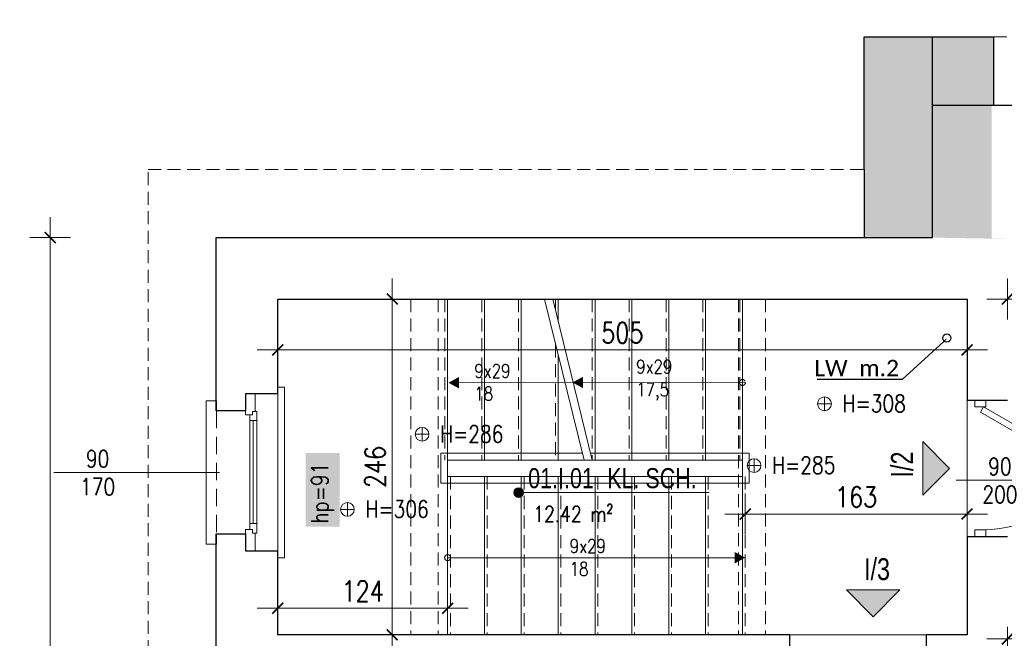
# Model space of a CAD drawing. Header units: millimetres. Extents: x 284606 to 569416, y -192995 to -95103.
# Tile 11 of 178: x 286841 to 287562, y -105808 to -105355. Entities that reach past the tile are written whole.
import ezdxf
from ezdxf import colors
from ezdxf.entities.mleader import LeaderData, LeaderLine
from ezdxf.enums import TextEntityAlignment as Align
from ezdxf.lldxf.tags import DXFTag
from ezdxf.math import Vec2, Vec3

# ---------------------------------------------------------------- set-up
doc = ezdxf.new("R2010")
doc.units = ezdxf.units.MM
doc.linetypes.add('HIDDEN', pattern=[9.525, 6.35, -3.175])
doc.layers.get('0').update_dxf_attribs({"lineweight": 0})
for name, color, linetype, lineweight in [('!STR_Konstrukcja 0.20', 200, 'Continuous', 20), ('!STR_Konstrukcja 0.30', 64, 'Continuous', 30), ('!STR_Opisy 0.09', 8, 'Continuous', 9), ('!STR_Przerywana 0.09', 8, 'HIDDEN', 9), ('!STR_Stolarka drzwiowa', 30, 'Continuous', 15), ('!STR_Stolarka okienna', 72, 'Continuous', 15), ('!STR_Wymiarowanie', 254, 'Continuous', 9)]:
    doc.layers.add(name, color=color, linetype=linetype, lineweight=lineweight)
doc.layers.add('!STR_Kreskowanie ścian', color=7, linetype='Continuous', lineweight=5, true_color=0xa6a6a6)
doc.layers.add('IS_Powrót', color=5, linetype='SOLID', lineweight=30, true_color=0x0000ff)
doc.layers.add('!STR_Obrysy pomieszczeń', color=215, linetype='Continuous', lineweight=9, plot=False)
doc.styles.add('AB_Arial', font='NirmalaS.ttf')
doc.styles.add('EKO 1-10', font='romans.shx', dxfattribs={"width": 0.8, "height": 15})
doc.styles.add('EKO 1-5', font='romans.shx', dxfattribs={"width": 0.8, "height": 10})
doc.styles.get("Standard").update_dxf_attribs({"font": 'calibri.ttf'})
tags = doc.linetypes.add('SOLID', pattern=[10, 10, 0]).pattern_tags.tags
tags[6:7] = [DXFTag(74, 4), DXFTag(75, 0), DXFTag(340, '0'), DXFTag(46, 0.0), DXFTag(50, 0.0), DXFTag(44, 0.0), DXFTag(45, 0.0)]
tags[4:5] = [DXFTag(74, 4), DXFTag(75, 0), DXFTag(340, '0'), DXFTag(46, 0.0), DXFTag(50, 0.0), DXFTag(44, 0.0), DXFTag(45, 0.0)]
doc.dimstyles.new('EKO wymiar 1-10', dxfattribs={"dimtxt": 15, "dimasz": 8, "dimexe": 15, "dimexo": 15, "dimgap": 5, "dimtad": 1, "dimdec": 0, "dimtxsty": 'EKO 1-10', "dimblk": 'ARCHTICK', "dimcen": 10, "dimdle": 15, "dimclrd": 256, "dimclre": 256, "dimclrt": 256, "dimazin": 2, "dimtfac": 1, "dimtdec": 0, "dimtmove": 2, "dimatfit": 3, "dimldrblk": 'ARCHTICK', "dimfxl": 15, "dimfxlon": 1, "dimlwd": -1, "dimlwe": -1, "dimarcsym": 0})

# ---------------------------------------------------------------- blocks, each defined once
blk = doc.blocks.new('wysokosc2')
at = {"ltscale": 2}
for points in [[(-5.06, 0.04), (5.03, 0.04)], [(0, 5.1), (0, -5.1)]]:
    blk.add_lwpolyline(points, dxfattribs=at)
blk.add_circle((0, 0), 5.03, dxfattribs=at)
at = {"ltscale": 2, "style": 'EKO 1-5', "width": 0.8}
blk.add_attdef('WYS', (13.29, -6.01), '', height=12.5, dxfattribs=at)
blk = doc.blocks.new('NR MIESZ')
h = blk.add_hatch(color=256)
h.dxf.hatch_style = 1
h.paths.add_polyline_path([(-24.54, -24.54), (0, 0), (24.54, -24.54)])
blk.add_lwpolyline([(-24.54, -24.54), (0, 0), (24.54, -24.54), (-24.54, -24.54)])
at = {"ltscale": 1.5, "style": 'AB_Arial', "width": 0.8}
for p in [(-33.22, -50.58), (-33.22, -83)]:
    blk.add_attdef('NR_POM.', p, '', height=20, rotation=0, dxfattribs=at)
blk = doc.blocks.new('_ArchTick')
at = {"color": 0, "linetype": 'ByBlock', "const_width": 0.15}
blk.add_lwpolyline([(-0.5, -0.5), (0.5, 0.5)], dxfattribs=at)
blk = doc.blocks.new('*D259')
at = {"layer": '!STR_Wymiarowanie', "ltscale": 1.5, "transparency": 16777216}
for p, q in [((287564.6, -105544.9), (287564.6, -105574.9)), ((287709.6, -105544.9), (287709.6, -105574.9)), ((287549.6, -105559.9), (287724.6, -105559.9))]:
    blk.add_line(p, q, dxfattribs=at)
at = {"layer": 'Defpoints', "color": 0, "ltscale": 1.5, "transparency": 16777216}
for p in [(287564.6, -105462.93), (287709.6, -105462.93), (287709.6, -105559.9)]:
    blk.add_point(p, dxfattribs=at)
at = {"layer": '!STR_Wymiarowanie', "ltscale": 1.5, "transparency": 16777216, "xscale": 8, "yscale": 8, "zscale": 8, "rotation": 180}
blk.add_blockref('_ArchTick', (287564.6, -105559.9), dxfattribs=at)
at = {"layer": '!STR_Wymiarowanie', "ltscale": 1.5, "transparency": 16777216, "xscale": 8, "yscale": 8, "zscale": 8}
blk.add_blockref('_ArchTick', (287709.6, -105559.9), dxfattribs=at)
at = {"layer": '!STR_Wymiarowanie', "ltscale": 1.5, "transparency": 16777216, "insert": (287637.1, -105547.4), "char_height": 15, "attachment_point": 5, "style": 'EKO 1-10'}
blk.add_mtext('145', dxfattribs=at)
blk = doc.blocks.new('*U269')
at = {"layer": '!STR_Opisy 0.09', "linetype": 'Continuous'}
blk.add_line((53.68, 44.22), (53.68, -20.01), dxfattribs=at)
at = {"layer": '!STR_Stolarka drzwiowa'}
for points in [[(0, 0), (45, 77.94), (48.79, 75.75), (3.79, -2.19)], [(-5, -6.2), (0, -6.2), (0, 1.8), (-5, 1.8)], [(90, -6.2), (95, -6.2), (95, 1.8), (90, 1.8)]]:
    blk.add_lwpolyline(points, close=True, dxfattribs=at)
blk.add_arc((0, 0), 90, 0, 60, dxfattribs=at)
at = {"layer": '!STR_Opisy 0.09', "linetype": 'Continuous', "style": 'EKO 1-10', "width": 0.8}
blk.add_attdef('SZER', text='', height=12.5, rotation=90, dxfattribs=at).set_placement((53.68, 12.1), align=Align.BOTTOM_CENTER)
at = {"layer": '!STR_Opisy 0.09', "ltscale": 0.7, "style": 'EKO 1-10', "width": 0.8}
blk.add_attdef('WYS', text='', height=12.5, rotation=90, dxfattribs=at).set_placement((64.21, 12.1), align=Align.MIDDLE_CENTER)
blk = doc.blocks.new('*U272')
at = {"layer": '!STR_Opisy 0.09', "linetype": 'Continuous'}
blk.add_line((29.65, 52.53), (29.65, -11.7), dxfattribs=at)
at = {"layer": '!STR_Stolarka drzwiowa'}
for points in [[(-5, 6.2), (0, 6.2), (0, -1.8), (-5, -1.8)], [(0, 0), (42.43, -42.43), (45.52, -39.33), (3.09, 3.09)], [(60, 6.2), (65, 6.2), (65, -1.8), (60, -1.8)]]:
    blk.add_lwpolyline(points, close=True, dxfattribs=at)
blk.add_arc((0, 0), 60, 315, 0, dxfattribs=at)
at = {"layer": '!STR_Opisy 0.09', "linetype": 'Continuous', "style": 'EKO 1-10', "width": 0.8}
blk.add_attdef('SZER', text='', height=12.5, rotation=90, dxfattribs=at).set_placement((29.65, 20.41), align=Align.BOTTOM_CENTER)
at = {"layer": '!STR_Opisy 0.09', "ltscale": 0.7, "style": 'EKO 1-10', "width": 0.8}
blk.add_attdef('WYS', text='', height=12.5, rotation=90, dxfattribs=at).set_placement((40.18, 20.41), align=Align.MIDDLE_CENTER)
blk = doc.blocks.new('*D276')
at = {"layer": '!STR_Wymiarowanie', "ltscale": 1.5, "transparency": 16777216}
for p, q in [((287564.6, -105800.01), (287564.6, -105823.9)), ((287709.6, -105800.01), (287709.6, -105823.9)), ((287724.6, -105808.9), (287549.6, -105808.9))]:
    blk.add_line(p, q, dxfattribs=at)
at = {"layer": 'Defpoints', "color": 0, "ltscale": 1.5, "transparency": 16777216}
for p in [(287564.6, -105785.01), (287709.6, -105785.01), (287564.6, -105808.9)]:
    blk.add_point(p, dxfattribs=at)
at = {"layer": '!STR_Wymiarowanie', "ltscale": 1.5, "transparency": 16777216, "xscale": 8, "yscale": 8, "zscale": 8, "rotation": 180}
blk.add_blockref('_ArchTick', (287564.6, -105808.9), dxfattribs=at)
at = {"layer": '!STR_Wymiarowanie', "ltscale": 1.5, "transparency": 16777216, "xscale": 8, "yscale": 8, "zscale": 8}
blk.add_blockref('_ArchTick', (287709.6, -105808.9), dxfattribs=at)
at = {"layer": '!STR_Wymiarowanie', "ltscale": 1.5, "transparency": 16777216, "insert": (287637.1, -105796.4), "char_height": 15, "attachment_point": 5, "style": 'EKO 1-10'}
blk.add_mtext('145', dxfattribs=at)
blk = doc.blocks.new('*U336')
at = {"layer": '!STR_Konstrukcja 0.20', "linetype": 'Continuous', "lineweight": 15}
for points in [[(8.12, 51.14), (0.62, 51.14), (0.62, 58.64), (105.62, 58.64), (105.62, 51.14), (98.12, 51.14)], [(-4.38, 6.14), (-9.38, 6.14), (-9.38, 1.14), (115.62, 1.14), (115.62, 6.14), (110.62, 6.14)]]:
    blk.add_lwpolyline(points, dxfattribs=at)
at = {"layer": '!STR_Konstrukcja 0.30', "ltscale": 2}
for points in [[(-4.38, 6.14), (-4.38, 29.68), (8.12, 29.68), (8.12, 51.14)], [(98.12, 51.14), (98.12, 29.68), (110.62, 29.68), (110.62, 6.14)]]:
    blk.add_lwpolyline(points, dxfattribs=at)
at = {"layer": '!STR_Przerywana 0.09', "ltscale": 2}
for points in [[(8.12, 51.14), (98.12, 51.14)], [(-4.38, 6.14), (110.62, 6.14)]]:
    blk.add_lwpolyline(points, dxfattribs=at)
at = {"layer": '!STR_Stolarka okienna', "ltscale": 0.3}
for points in [[(-4.38, 22.64), (-4.38, 29.68), (11.02, 29.68), (11.02, 24.55), (8.52, 24.55), (8.52, 22.64), (-4.38, 22.64)], [(110.62, 22.64), (110.62, 29.68), (95.05, 29.68), (95.05, 24.55), (97.55, 24.55), (97.55, 22.64), (110.62, 22.64)], [(97.55, 21.56), (97.55, 24.55), (95.05, 24.55), (95.05, 26.7), (11.02, 26.7), (11.02, 24.55), (8.52, 24.55), (8.52, 21.56), (97.55, 21.56)], [(15.12, 26.7), (15.12, 21.56)], [(90.62, 24.13), (15.12, 24.13)], [(90.62, 21.56), (90.62, 26.7)]]:
    blk.add_lwpolyline(points, dxfattribs=at)
blk = doc.blocks.new('*U253')
at = {"layer": '!STR_Opisy 0.09', "linetype": 'Continuous'}
blk.add_line((0, -153.49), (0, -32.16), dxfattribs=at)
at = {"layer": '!STR_Opisy 0.09', "linetype": 'Continuous', "style": 'EKO 1-5', "width": 0.8}
blk.add_attdef('HP=', (-37.47, 47.63), '', height=12.5, rotation=180, dxfattribs=at)
at = {"layer": '!STR_Opisy 0.09', "ltscale": 0.7, "style": 'EKO 1-5', "width": 0.8}
blk.add_attdef('WYS', text='', height=12.5, rotation=270, dxfattribs=at).set_placement((-10.53, -121.38), align=Align.MIDDLE_CENTER)
at = {"layer": '!STR_Opisy 0.09', "linetype": 'Continuous', "style": 'EKO 1-5', "width": 0.8}
blk.add_attdef('SZER', text='', height=12.5, rotation=270, dxfattribs=at).set_placement((0, -121.38), align=Align.BOTTOM_CENTER)
blk = doc.blocks.new('*D337')
at = {"layer": '!STR_Wymiarowanie', "ltscale": 1.5, "transparency": 16777216}
for p, q in [((287030.04, -105582.23), (287030.04, -105612.23)), ((287535.04, -105582.23), (287535.04, -105612.23)), ((287015.04, -105597.23), (287550.04, -105597.23))]:
    blk.add_line(p, q, dxfattribs=at)
at = {"layer": 'Defpoints', "color": 0, "ltscale": 1.5, "transparency": 16777216}
for p in [(287030.04, -105559.93), (287535.04, -105559.93), (287535.04, -105597.23)]:
    blk.add_point(p, dxfattribs=at)
at = {"layer": '!STR_Wymiarowanie', "ltscale": 1.5, "transparency": 16777216, "xscale": 8, "yscale": 8, "zscale": 8, "rotation": 180}
blk.add_blockref('_ArchTick', (287030.04, -105597.23), dxfattribs=at)
at = {"layer": '!STR_Wymiarowanie', "ltscale": 1.5, "transparency": 16777216, "xscale": 8, "yscale": 8, "zscale": 8}
blk.add_blockref('_ArchTick', (287535.04, -105597.23), dxfattribs=at)
at = {"layer": '!STR_Wymiarowanie', "ltscale": 1.5, "transparency": 16777216, "insert": (287282.54, -105584.73), "char_height": 15, "attachment_point": 5, "style": 'EKO 1-10'}
blk.add_mtext('505', dxfattribs=at)
blk = doc.blocks.new('*D338')
at = {"layer": '!STR_Wymiarowanie', "ltscale": 1.5, "transparency": 16777216}
for p, q in [((287030.04, -105790.93), (287030.04, -105771.47)), ((287154.48, -105790.93), (287154.48, -105771.47)), ((287015.04, -105786.47), (287169.48, -105786.47))]:
    blk.add_line(p, q, dxfattribs=at)
at = {"layer": 'Defpoints', "color": 0, "ltscale": 1.5, "transparency": 16777216}
for p in [(287154.48, -105786.47), (287030.04, -105805.93), (287154.48, -105805.93)]:
    blk.add_point(p, dxfattribs=at)
at = {"layer": '!STR_Wymiarowanie', "ltscale": 1.5, "transparency": 16777216, "xscale": 8, "yscale": 8, "zscale": 8, "rotation": 180}
blk.add_blockref('_ArchTick', (287030.04, -105786.47), dxfattribs=at)
at = {"layer": '!STR_Wymiarowanie', "ltscale": 1.5, "transparency": 16777216, "xscale": 8, "yscale": 8, "zscale": 8}
blk.add_blockref('_ArchTick', (287154.48, -105786.47), dxfattribs=at)
at = {"layer": '!STR_Wymiarowanie', "ltscale": 1.5, "transparency": 16777216, "insert": (287092.26, -105773.97), "char_height": 15, "attachment_point": 5, "style": 'EKO 1-10'}
blk.add_mtext('124', dxfattribs=at)
blk = doc.blocks.new('*D339')
at = {"layer": '!STR_Wymiarowanie', "ltscale": 1.5, "transparency": 16777216}
for p, q in [((287372.48, -105732.41), (287372.48, -105702.41)), ((287535.04, -105732.41), (287535.04, -105702.41)), ((287357.48, -105717.41), (287550.04, -105717.41))]:
    blk.add_line(p, q, dxfattribs=at)
at = {"layer": 'Defpoints', "color": 0, "ltscale": 1.5, "transparency": 16777216}
for p in [(287535.04, -105717.41), (287372.48, -105805.93), (287535.04, -105805.93)]:
    blk.add_point(p, dxfattribs=at)
at = {"layer": '!STR_Wymiarowanie', "ltscale": 1.5, "transparency": 16777216, "xscale": 8, "yscale": 8, "zscale": 8, "rotation": 180}
blk.add_blockref('_ArchTick', (287372.48, -105717.41), dxfattribs=at)
at = {"layer": '!STR_Wymiarowanie', "ltscale": 1.5, "transparency": 16777216, "xscale": 8, "yscale": 8, "zscale": 8}
blk.add_blockref('_ArchTick', (287535.04, -105717.41), dxfattribs=at)
at = {"layer": '!STR_Wymiarowanie', "ltscale": 1.5, "transparency": 16777216, "insert": (287453.76, -105704.91), "char_height": 15, "attachment_point": 5, "style": 'EKO 1-10'}
blk.add_mtext('163', dxfattribs=at)
blk = doc.blocks.new('*D340')
at = {"layer": '!STR_Wymiarowanie', "ltscale": 1.5, "transparency": 16777216}
for p, q in [((287113.91, -105544.93), (287113.91, -105820.93)), ((287098.91, -105559.93), (287128.91, -105559.93)), ((287098.91, -105805.93), (287128.91, -105805.93))]:
    blk.add_line(p, q, dxfattribs=at)
at = {"layer": 'Defpoints', "color": 0, "ltscale": 1.5, "transparency": 16777216}
for p in [(287030.04, -105559.93), (287030.04, -105805.93), (287113.91, -105805.93)]:
    blk.add_point(p, dxfattribs=at)
at = {"layer": '!STR_Wymiarowanie', "ltscale": 1.5, "transparency": 16777216, "xscale": 8, "yscale": 8, "zscale": 8}
for p, rotation in [((287113.91, -105559.93), 90), ((287113.91, -105805.93), 270)]:
    blk.add_blockref('_ArchTick', p, dxfattribs=dict(at, rotation=rotation))
at = {"layer": '!STR_Wymiarowanie', "ltscale": 1.5, "transparency": 16777216, "insert": (287101.41, -105682.93), "char_height": 15, "attachment_point": 5, "rotation": 90, "style": 'EKO 1-10'}
blk.add_mtext('246', dxfattribs=at)
blk = doc.blocks.new('*D492')
at = {"layer": '!STR_Wymiarowanie', "ltscale": 1.5, "transparency": 16777216}
for p, q in [((286985.04, -105310.6), (286985.04, -105280.6)), ((288890.38, -105310.6), (288890.38, -105280.6)), ((286970.04, -105295.6), (288905.38, -105295.6))]:
    blk.add_line(p, q, dxfattribs=at)
at = {"layer": 'Defpoints', "color": 0, "ltscale": 1.5, "transparency": 16777216}
for p in [(288890.38, -105295.6), (288890.38, -105430.93), (286985.04, -105514.93)]:
    blk.add_point(p, dxfattribs=at)
at = {"layer": '!STR_Wymiarowanie', "ltscale": 1.5, "transparency": 16777216, "xscale": 8, "yscale": 8, "zscale": 8, "rotation": 180}
blk.add_blockref('_ArchTick', (286985.04, -105295.6), dxfattribs=at)
at = {"layer": '!STR_Wymiarowanie', "ltscale": 1.5, "transparency": 16777216, "xscale": 8, "yscale": 8, "zscale": 8}
blk.add_blockref('_ArchTick', (288890.38, -105295.6), dxfattribs=at)
at = {"layer": '!STR_Wymiarowanie', "ltscale": 1.5, "transparency": 16777216, "insert": (287937.71, -105283.1), "char_height": 15, "attachment_point": 5, "style": 'EKO 1-10'}
blk.add_mtext('1905', dxfattribs=at)
blk = doc.blocks.new('*D495')
at = {"layer": '!STR_Wymiarowanie', "ltscale": 1.5, "transparency": 16777216}
for p, q in [((286863.32, -106587.92), (286863.32, -105499.93)), ((286878.32, -105514.93), (286848.32, -105514.93)), ((286878.32, -106572.92), (286848.32, -106572.92))]:
    blk.add_line(p, q, dxfattribs=at)
at = {"layer": 'Defpoints', "color": 0, "ltscale": 1.5, "transparency": 16777216}
for p in [(286863.32, -105514.93), (286985.04, -105514.93), (286998.04, -106572.92)]:
    blk.add_point(p, dxfattribs=at)
at = {"layer": '!STR_Wymiarowanie', "ltscale": 1.5, "transparency": 16777216, "xscale": 8, "yscale": 8, "zscale": 8}
for p, rotation in [((286863.32, -105514.93), 90), ((286863.32, -106572.92), 270)]:
    blk.add_blockref('_ArchTick', p, dxfattribs=dict(at, rotation=rotation))
at = {"layer": '!STR_Wymiarowanie', "ltscale": 1.5, "transparency": 16777216, "insert": (286850.82, -106043.93), "char_height": 15, "attachment_point": 5, "rotation": 90, "style": 'EKO 1-10'}
blk.add_mtext('1058', dxfattribs=at)
blk = doc.blocks.new('*U506')
at = {"ltscale": 0.3}
blk.add_hatch(color=256, dxfattribs=at).paths.add_polyline_path([(-0.91, 50, 1), (6.82, 50, 1)])
at = {"ltscale": 1.5}
blk.add_line((17.59, 50), (154.57, 50), dxfattribs=at)
at = {"ltscale": 0.3}
blk.add_lwpolyline([(17.59, 50), (2.95, 50)], dxfattribs=at)
blk.add_circle((2.95, 50), 3.86, dxfattribs=at)
at = {"ltscale": 1.5, "width": 0.8}
for tag, p, height, style in [('NR_POM.', (10.51, 53.45), 16, 'AB_Arial'), ('NAZWA_POMIESZCZENIA', (66.91, 53.45), 16, 'AB_Arial'), ('POSADZKA', (9.08, 4), 12.5, 'EKO 1-5')]:
    blk.add_attdef(tag, p, '', height=height, rotation=0, dxfattribs=dict(at, style=style))
at = {"ltscale": 1.5, "style": 'EKO 1-5', "width": 0.8}
blk.add_attdef('POWIERZCHNIA', text='', height=12.5, rotation=0, dxfattribs=at).set_placement((78.06, 22.91), align=Align.BOTTOM_RIGHT)

msp = doc.modelspace()

# ---------------------------------------------------------------- hatches: boundary and pattern name
at = {"layer": '!STR_Kreskowanie ścian', "ltscale": 1.5}
h = msp.add_hatch(dxfattribs=at)
h.set_pattern_fill('AR-B88', color=256, scale=0.1, angle=90)
h.set_pattern_definition([(90, (0.048, 2671.18), (-20.32, 1e-15), []), (180, (0.048, 2671.18), (-20.32, -10.16), [20.32, -20.32])])
h.paths.add_polyline_path([(287467.89, -106579.02), (287422.89, -106579.02), (287422.89, -106573.02), (287422.84, -106573.02), (287372.84, -106623.02), (287372.84, -106629.02), (287467.89, -106629.02)])
h.paths.add_polyline_path([(287467.89, -106534.02), (287467.89, -106528.02), (287467.84, -106530.97), (287422.84, -106573.02), (287422.89, -106573.02), (287422.89, -106579.02), (287467.89, -106579.02)])
h.paths.add_polyline_path([(287509.69, -105418.02), (287554.6, -105417.93), (287554.6, -105367.93), (287459.64, -105368.02), (287459.6, -105514.93), (287509.69, -105514.93)])
h.paths.add_polyline_path([(287553.07, -105418.02), (287509.69, -105418.02), (287509.69, -105514.93), (287569.51, -105515.95), (287553.07, -105515.95)])
h.paths.add_polyline_path([(288412.09, -105431.03), (288412.14, -105431.02), (288412.14, -105418.02), (288325.14, -105418.02), (288325.14, -105463.02), (288325.14, -105463.02), (288325.14, -105477.74), (288355.14, -105476.02), (288355.09, -105475.97)])
h.paths.add_polyline_path([(288462.09, -105381.03), (288462.09, -105368.02), (288325.14, -105368.02), (288325.14, -105418.02), (288412.14, -105418.02), (288412.14, -105431.02), (288412.09, -105431.03)])
h.paths.add_polyline_path([(288355.14, -105476.02), (288325.09, -105452.99), (288325.09, -105504.61), (288325.14, -105587.46), (288325.14, -105500.73), (288355.14, -105475.73)])
h.paths.add_polyline_path([(288234.87, -105740.99), (288234.87, -105706.06), (288212.37, -105706.06), (288212.37, -105740.99)])
h.paths.add_polyline_path([(287075.51, -105726.75), (287075.51, -105672.71), (287050.51, -105672.71), (287050.51, -105726.75)])
h.paths.add_polyline_path([(288601.98, -105749.68), (288601.98, -105711.9), (288579.48, -105711.9), (288579.48, -105749.68)])
h.paths.add_polyline_path([(287924.91, -106505.24), (287963.26, -106505.24), (287963.26, -106482.74), (287924.91, -106482.74)])
h.paths.add_polyline_path([(286998.04, -106391.42), (286990.54, -106391.42), (286990.54, -106286.42), (286998.04, -106286.42)], flags=16)
h.paths.add_polyline_path([(287033.29, -106376.43), (287028.15, -106376.43), (287028.15, -106380.86), (287025.17, -106380.86), (287025.17, -106383.92), (286998.14, -106383.92), (286998.14, -106572.57), (287043.14, -106527.57), (287043.14, -106396.42), (287032.21, -106396.42), (287032.21, -106383.36), (287033.29, -106383.36)])
h.paths.add_polyline_path([(286998.14, -106117.92), (287025.17, -106117.92), (287025.17, -106120.82), (287028.15, -106120.82), (287028.15, -106124.92), (287033.29, -106124.92), (287033.29, -106118.32), (287032.21, -106118.32), (287032.21, -106105.42), (287043.14, -106105.42), (287043.14, -106026.68), (286998.14, -106026.68)])
h.paths.add_polyline_path([(287025.17, -106207.92), (286998.14, -106207.92), (286998.14, -106293.92), (287025.17, -106293.92), (287025.17, -106296.82), (287028.15, -106296.82), (287028.15, -106300.92), (287033.29, -106300.92), (287033.29, -106294.32), (287032.21, -106294.32), (287032.21, -106281.42), (287043.14, -106281.42), (287043.14, -106220.42), (287032.21, -106220.42), (287032.21, -106207.36), (287033.29, -106207.36), (287033.29, -106200.43), (287028.15, -106200.43), (287028.15, -106204.86), (287025.17, -106204.86)])
h.paths.add_polyline_path([(286998.14, -106026.68), (286948.09, -106026.68), (286948.09, -106622.62), (286998.14, -106572.57)])
h.paths.add_polyline_path([(286998.04, -106110.42), (286998.04, -106215.42), (286990.54, -106215.42), (286990.54, -106110.42)], flags=16)
h.paths.add_polyline_path([(288890.48, -106319.92), (288864.07, -106319.92), (288864.07, -106316.86), (288861.09, -106316.86), (288861.09, -106312.43), (288855.95, -106312.43), (288855.95, -106319.36), (288857.03, -106319.36), (288857.03, -106332.42), (288845.48, -106332.42), (288845.48, -106528.02), (288890.48, -106573.02)])
h.paths.add_polyline_path([(288905.38, -106170.42), (288905.38, -106065.42), (288897.88, -106065.42), (288897.88, -106170.42)], flags=16)
h.paths.add_polyline_path([(288905.38, -106162.92), (288890.48, -106162.92), (288890.48, -106229.92), (288905.38, -106229.92), (288905.38, -106222.42), (288897.88, -106222.42), (288897.88, -106327.42), (288905.38, -106327.42), (288905.38, -106319.92), (288890.48, -106319.92), (288890.48, -106573.02), (288940.43, -106622.97), (288940.43, -105381.16), (288890.48, -105431.11), (288890.48, -106072.92), (288905.38, -106072.92)])
h.paths.add_polyline_path([(288855.95, -106079.92), (288861.09, -106079.92), (288861.09, -106075.82), (288864.07, -106075.82), (288864.07, -106072.92), (288890.48, -106072.92), (288890.48, -105431.11), (288845.48, -105476.11), (288845.48, -106060.42), (288857.03, -106060.42), (288857.03, -106073.32), (288855.95, -106073.32)])
h.paths.add_polyline_path([(288861.09, -106155.43), (288855.95, -106155.43), (288855.95, -106162.36), (288857.03, -106162.36), (288857.03, -106175.42), (288845.48, -106175.42), (288845.48, -106217.42), (288857.03, -106217.42), (288857.03, -106230.32), (288855.95, -106230.32), (288855.95, -106236.92), (288861.09, -106236.92), (288861.09, -106232.82), (288864.07, -106232.82), (288864.07, -106229.92), (288890.48, -106229.92), (288890.48, -106162.92), (288864.07, -106162.92), (288864.07, -106159.86), (288861.09, -106159.86)])
at = {"layer": '!STR_Opisy 0.09', "linetype": 'Continuous'}
h = msp.add_hatch(color=256, dxfattribs=at)
h.dxf.hatch_style = 1
h.paths.add_polyline_path([(287162.73, -105617.05), (287155.1, -105621.23), (287162.73, -105621.23)])
h.paths.add_polyline_path([(287162.73, -105621.23), (287155.1, -105621.23), (287162.73, -105625.41)])
h = msp.add_hatch(color=256, dxfattribs=at)
h.dxf.hatch_style = 1
h.paths.add_polyline_path([(287253.62, -105616.88), (287246, -105621.06), (287253.62, -105621.06)])
h.paths.add_polyline_path([(287253.62, -105621.06), (287246, -105621.06), (287253.62, -105625.24)])
h = msp.add_hatch(color=256, dxfattribs=at)
h.dxf.hatch_style = 1
h.paths.add_polyline_path([(287364.86, -105745.25), (287372.48, -105749.43), (287364.86, -105749.43)])
h.paths.add_polyline_path([(287364.86, -105749.43), (287372.48, -105749.43), (287364.86, -105753.61)])

# ---------------------------------------------------------------- linework, layer by layer
at = {"layer": '!STR_Konstrukcja 0.20', "ltscale": 1.5}
for p, q in [((287154.48, -105559.93), (287154.48, -105677.93)), ((287181.48, -105559.93), (287181.48, -105677.93)), ((287208.48, -105559.93), (287208.48, -105677.93)), ((287235.48, -105559.93), (287235.48, -105576.55)), ((287262.48, -105559.93), (287262.48, -105677.93)), ((287289.48, -105559.93), (287289.48, -105677.93)), ((287316.48, -105559.93), (287316.48, -105677.93)), ((287343.48, -105559.93), (287343.48, -105677.93)), ((287370.48, -105559.93), (287370.48, -105677.93)), ((287235.48, -105601.65), (287235.48, -105677.93)), ((287370.48, -105677.93), (287154.48, -105677.93)), ((287154.48, -105677.93), (287154.48, -105805.93)), ((287370.48, -105677.93), (287370.48, -105805.93)), ((287370.48, -105689.93), (287154.48, -105689.93)), ((287181.48, -105689.93), (287181.48, -105805.93)), ((287208.48, -105689.93), (287208.48, -105805.93)), ((287235.48, -105689.93), (287235.48, -105805.93)), ((287262.48, -105689.93), (287262.48, -105805.93)), ((287289.48, -105689.93), (287289.48, -105805.93)), ((287316.48, -105689.93), (287316.48, -105805.93)), ((287343.48, -105689.93), (287343.48, -105805.93))]:
    msp.add_line(p, q, dxfattribs=at)
at = {"layer": '!STR_Konstrukcja 0.30', "ltscale": 1.5}
for p, q in [((287509.6, -105417.93), (287509.6, -105367.93)), ((287554.6, -105417.93), (287554.6, -105367.93)), ((287459.6, -105464.93), (287459.6, -105514.93)), ((287535.04, -105633.93), (287564.6, -105633.93)), ((287535.04, -105733.93), (287564.6, -105733.93)), ((287405.04, -105805.93), (287405.04, -105836.24)), ((287505.04, -105805.93), (287505.04, -105836.24))]:
    msp.add_line(p, q, dxfattribs=at)
for points in [[(287459.6, -105464.93), (287459.6, -105367.93), (287554.6, -105367.93)], [(286985.04, -105514.93), (287509.6, -105514.93), (287509.6, -105417.93), (287612.1, -105417.93)], [(286985.04, -105641.93), (286985.04, -105514.93)], [(287030.04, -105629.43), (287030.04, -105559.93), (287535.04, -105559.93), (287535.04, -105633.93)], [(286985.04, -105892.74), (286985.04, -105731.93)], [(287535.04, -105733.93), (287535.04, -105805.93), (287505.04, -105805.93)], [(287405.04, -105805.93), (287030.04, -105805.93), (287030.04, -105744.43)]]:
    msp.add_lwpolyline(points, dxfattribs=at)
at = {"layer": '!STR_Obrysy pomieszczeń', "ltscale": 0.3}
msp.add_lwpolyline([(287030.04, -105559.93), (287535.04, -105559.93), (287535.04, -105805.93), (287030.04, -105805.93)], close=True, dxfattribs=at)
at = {"layer": '!STR_Opisy 0.09', "linetype": 'Continuous'}
for points in [[(287157.1, -105621.23), (287372.48, -105621.06)], [(287370.48, -105749.43), (287154.48, -105749.43)]]:
    msp.add_lwpolyline(points, dxfattribs=at)
at = {"layer": '!STR_Opisy 0.09', "linetype": 'HIDDEN', "ltscale": 2}
for centre in [(287370.48, -105621.06), (287154.48, -105749.43)]:
    msp.add_circle(centre, 2.17, dxfattribs=at)
at = {"layer": '!STR_Przerywana 0.09', "ltscale": 1.5}
for p, q in [((287127.48, -105559.93), (287127.48, -105805.93)), ((287147.48, -105559.93), (287147.48, -105805.93)), ((287152.48, -105559.93), (287152.48, -105677.93)), ((287179.48, -105559.93), (287179.48, -105677.93)), ((287206.48, -105559.93), (287206.48, -105677.93)), ((287233.48, -105559.93), (287233.48, -105568.21)), ((287260.48, -105559.93), (287260.48, -105677.93)), ((287287.48, -105559.93), (287287.48, -105677.93)), ((287314.48, -105559.93), (287314.48, -105677.93)), ((287341.48, -105559.93), (287341.48, -105677.93)), ((287367.48, -105559.93), (287367.48, -105805.93)), ((287368.48, -105559.93), (287368.48, -105677.93)), ((287387.48, -105559.93), (287387.48, -105805.93)), ((287233.48, -105593.31), (287233.48, -105677.93)), ((287535.04, -105733.93), (287535.04, -105633.93)), ((287156.48, -105689.93), (287156.48, -105805.93)), ((287183.48, -105689.93), (287183.48, -105805.93)), ((287210.48, -105689.93), (287210.48, -105805.93)), ((287237.48, -105689.93), (287237.48, -105805.93)), ((287264.48, -105689.93), (287264.48, -105805.93)), ((287291.48, -105689.93), (287291.48, -105805.93)), ((287318.48, -105689.93), (287318.48, -105805.93)), ((287345.48, -105689.93), (287345.48, -105805.93)), ((287372.48, -105689.93), (287372.48, -105805.93)), ((287505.04, -105805.93), (287405.04, -105805.93))]:
    msp.add_line(p, q, dxfattribs=at)
for points in [[(287554.6, -105367.93), (288367.04, -105367.93)], [(286948.04, -106076.58), (286935.04, -106076.58), (286935.04, -105464.93), (287459.6, -105464.93)]]:
    msp.add_lwpolyline(points, dxfattribs=at)
at = {"layer": '!STR_Wymiarowanie', "ltscale": 1.5}
for p, q in [((287225.48, -105559.93), (287254.48, -105677.93)), ((287231.5, -105559.93), (287260.5, -105677.93))]:
    msp.add_line(p, q, dxfattribs=at)
msp.add_lwpolyline([(287259.27, -105672.93), (287375.48, -105672.93), (287375.48, -105694.93), (287149.48, -105694.93), (287149.48, -105672.93), (287253.26, -105672.93)], dxfattribs=at)
at = {"layer": 'IS_Powrót', "linetype": 'ByBlock'}
msp.add_circle((287520.2, -105588.47), 3, dxfattribs=at)

# ---------------------------------------------------------------- block references
at = {"layer": '!STR_Opisy 0.09'}
for p, values in [((287430.57, -105636.7), {'WYS': 'H=308'}), ((287135.75, -105659.02), {'WYS': 'H=286'}), ((287378.99, -105681.91), {'WYS': 'H=285'}), ((287081.07, -105714.06), {'WYS': 'H=306'})]:
    msp.add_blockref('wysokosc2', p, dxfattribs=at).add_auto_attribs(values)
ref = msp.add_blockref('NR MIESZ', (287522.19, -105683.98), dxfattribs=dict(at, xscale=-0.8, yscale=0.8, zscale=0.8, rotation=270))
ref.add_attrib('NR_POM.', 'I/2', (287495.34, -105690.67), dxfattribs={"layer": '0', "ltscale": 1.5, "height": 16, "rotation": 90, "style": 'AB_Arial', "width": 0.8})
ref = msp.add_blockref('*U253', (287019.45, -105686.93), dxfattribs=dict(at, xscale=-1, rotation=270))
ref.add_attrib('SZER', '90', dxfattribs={"linetype": 'Continuous', "height": 12.5, "rotation": 360, "style": 'EKO 1-5', "width": 0.8}).set_placement((286898.07, -105686.93), align=Align.BOTTOM_CENTER)
ref.add_attrib('WYS', '170', dxfattribs={"ltscale": 0.7, "height": 12.5, "rotation": 360, "style": 'EKO 1-5', "width": 0.8}).set_placement((286898.07, -105697.45), align=Align.MIDDLE_CENTER)
ref.add_attrib('HP=', 'hp=91', (287067.08, -105724.4), dxfattribs={"linetype": 'Continuous', "height": 12.5, "rotation": 90, "style": 'EKO 1-5', "width": 0.8})
ref = msp.add_blockref('*U506', (287203.8, -105747.68), dxfattribs=dict(at, xscale=0.9199999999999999, yscale=0.9199999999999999, zscale=0.9199999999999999))
ref.add_attrib('NAZWA_POM', 'KL. SCH.', (287271.35, -105698.51), dxfattribs={"layer": '0', "ltscale": 1.5, "height": 14.72, "rotation": 0, "style": 'AB_Arial', "width": 0.8})
ref.add_attrib('NUMER_POM', '01.I.01', (287213.48, -105698.51), dxfattribs={"layer": '0', "ltscale": 1.5, "height": 14.72, "rotation": 0, "style": 'AB_Arial', "width": 0.8})
ref.add_attrib('R-SURF', '12.42 m²', dxfattribs={"layer": '0', "ltscale": 1.5, "height": 11.5, "rotation": 0, "style": 'EKO 1-5', "width": 0.8}).set_placement((287275.62, -105726.6), align=Align.BOTTOM_RIGHT)
ref = msp.add_blockref('NR MIESZ', (287466.24, -105792.64), dxfattribs=dict(at, xscale=-0.8, yscale=0.8, zscale=0.8, rotation=180))
ref.add_attrib('NR_POM.', 'I/3', (287459.56, -105765.78), dxfattribs={"layer": '0', "ltscale": 1.5, "height": 16, "rotation": 360, "style": 'AB_Arial', "width": 0.8})
at = {"layer": '!STR_Stolarka drzwiowa', "ltscale": 0.3}
for name, p, rotation, values in [('*U272', (287579.92, -105624.95), 337.8153890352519, {'WYS': '200', 'SZER': '60'}), ('*U269', (287547.02, -105638.93), 270, {'WYS': '200', 'SZER': '90'})]:
    msp.add_blockref(name, p, dxfattribs=dict(at, rotation=rotation)).add_auto_attribs(values)
at = {"layer": '!STR_Stolarka okienna', "ltscale": 1.5, "xscale": -1, "rotation": 90}
msp.add_blockref('*U336', (287036.19, -105633.81), dxfattribs=at)

# ---------------------------------------------------------------- texts
at = {"layer": '!STR_Opisy 0.09', "ltscale": 2, "char_height": 10, "attachment_point": 7, "style": 'EKO 1-5'}
for s, insert in [('9x29\\P18', (287174.08, -105634.24)), ('9x29\\P17,5', (287292.67, -105634.24)), ('9x29\\P18', (287243.97, -105762.6))]:
    msp.add_mtext_dynamic_manual_height_columns(s, width=22.0328, gutter_width=12.5, heights=[0], dxfattribs=dict(at, insert=insert))

# ---------------------------------------------------------------- dimensions: what is measured, and where the dimension line sits
at = {"layer": '!STR_Wymiarowanie', "ltscale": 1.5}
for base, p1, p2, picture, middle in [((288890.38, -105295.6), (286985.04, -105514.93), (288890.38, -105430.93), '*D492', (287937.71, -105283.1)), ((287709.6, -105559.9), (287564.6, -105462.93), (287709.6, -105462.93), '*D259', (287637.1, -105547.4)), ((287535.04, -105597.23), (287030.04, -105559.93), (287535.04, -105559.93), '*D337', (287282.54, -105584.73)), ((287535.04, -105717.41), (287372.48, -105805.93), (287535.04, -105805.93), '*D339', (287453.76, -105704.91)), ((287154.48, -105786.47), (287030.04, -105805.93), (287154.48, -105805.93), '*D338', (287092.26, -105773.97)), ((287564.6, -105808.9), (287709.6, -105785.01), (287564.6, -105785.01), '*D276', (287637.1, -105796.4))]:
    dim = msp.add_linear_dim(base=base, p1=p1, p2=p2, dimstyle='EKO wymiar 1-10', dxfattribs=at)
    dim.commit()
    dim.dimension.update_dxf_attribs({"geometry": picture, "text_midpoint": middle})
for base, p1, p2, picture, middle in [((286863.32, -105514.93), (286998.04, -106572.92), (286985.04, -105514.93), '*D495', (286850.82, -106043.93)), ((287113.91, -105805.93), (287030.04, -105559.93), (287030.04, -105805.93), '*D340', (287101.41, -105682.93))]:
    dim = msp.add_linear_dim(base=base, p1=p1, p2=p2, angle=90, dimstyle='EKO wymiar 1-10', dxfattribs=at)
    dim.commit()
    dim.dimension.update_dxf_attribs({"geometry": picture, "text_midpoint": middle})

# ---------------------------------------------------------------- leaders
ml = msp.add_multileader_mtext('Standard', dxfattribs=at)
ml.set_content('LW  m.2', color=256)
ml.set_leader_properties()
ml.build(insert=Vec2(0, 0))
ml.multileader.update_dxf_attribs({"text_right_attachment_type": 6, "dogleg_length": 0.36})
ctx = ml.context
ctx.base_point, ctx.char_height, ctx.plane_origin = Vec3(287423.04, -105610.52), 12, Vec3(280681.43, -108370)
ctx.right_attachment, ctx.text_align_type = 6, 2
notes = []
notes.append((ctx, [(1, (1, 1, 0), (287487.53, -105618.88), (-1, 0), 0.36, [(0, [(287520.61, -105588.48)], 0, [])])]))
ctx.mtext.insert, ctx.mtext.alignment, ctx.mtext.flow_direction = Vec3(287485.17, -105604.48), 3, 5
for ctx, leaders in notes:
    for number, flags, end, landing, length, lines in leaders:
        leader = LeaderData()
        leader.index, (leader.has_last_leader_line, leader.has_dogleg_vector, leader.attachment_direction) = number, flags
        leader.last_leader_point, leader.dogleg_vector, leader.dogleg_length = Vec3(end), Vec3(landing), length
        for number, points, colour, breaks in lines:
            line = LeaderLine()
            line.index, line.vertices, line.color, line.breaks = number, Vec3.list(points), colors.encode_raw_color(colour), breaks
            leader.lines.append(line)
        ctx.leaders.append(leader)

doc.saveas('drawing.dxf')
